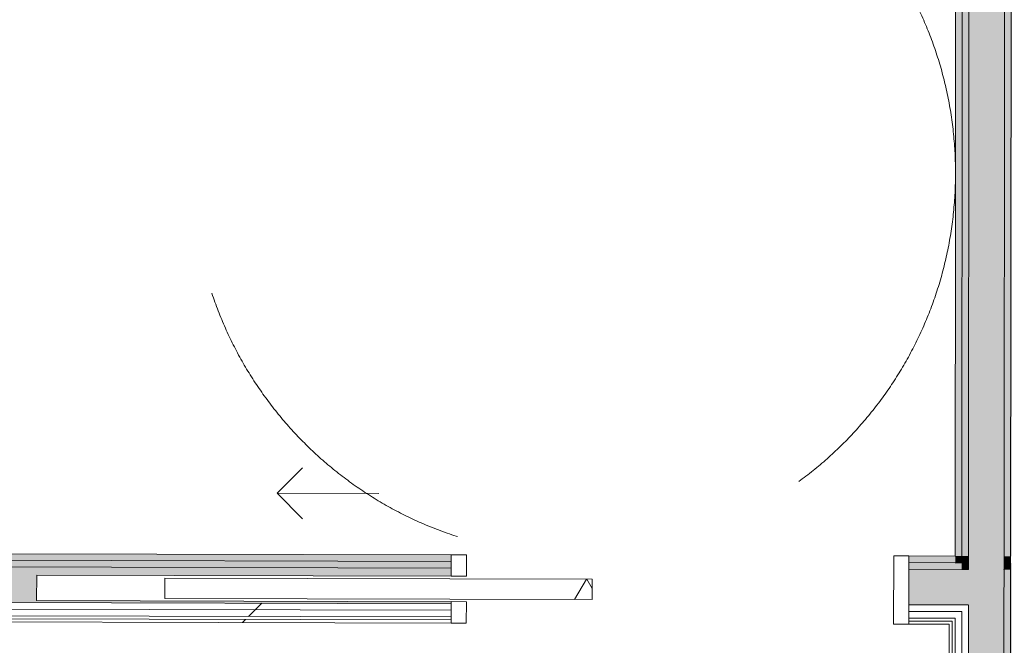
# Model space of a CAD drawing. Header units: millimetres. Extents: x -30280 to 107222, y -17460 to 4378.
# Tile 27 of 125: x -5777 to -3841, y -15495 to -14266. Entities that reach past the tile are written whole.
import ezdxf

# ---------------------------------------------------------------- set-up
doc = ezdxf.new("R2010")
doc.units = ezdxf.units.MM
doc.header["$MEASUREMENT"] = 0
doc.linetypes.add('Rayas Pequeñas', pattern=[1411.111111, 705.555556, -705.555556])
doc.linetypes.add('Wipeout_Contour', pattern=[1000, 0, -1000])
for name, color, linetype, lineweight in [('Nuevo_01 2D_Mobiliari_Pluma_Nº__101', 252, 'Continuous', 5), ('Nuevo_08_E_Envans secs_Pluma_Nº__1', 7, 'Continuous', 5), ('Nuevo_Puertas Archicad_Pluma_Nº__1', 7, 'Continuous', 5)]:
    doc.layers.add(name, color=color, linetype=linetype, lineweight=lineweight)
doc.layers.add('Nuevo_08_E_Envans secs', color=7, linetype='Continuous')
doc.layers.add('Nuevo_Puertas Archicad', color=7, linetype='Continuous')
for name, color, linetype, lineweight, true_color in [('Nuevo_08_E_Envans secs_Pluma_Nº__102', 7, 'Continuous', 5, 0xcccccc), ('Nuevo_08_E_Envans secs_Pluma_Nº__171', 171, 'Continuous', 13, 0xaaaaff), ('Nuevo_08_E_Envans secs_Pluma_Nº__177', 7, 'Continuous', 15, 0xf7e046), ('Nuevo_08_E_Envans secs_Pluma_Nº__79', 7, 'Continuous', 5, 0xaaffd5), ('Nuevo_Puertas Archicad_Pluma_Nº__3', 7, 'Continuous', 5, 0xa4a4a4)]:
    doc.layers.add(name, color=color, linetype=linetype, lineweight=lineweight, true_color=true_color)
pattern_1 = [(45, (0, 0), (-919.24, 919.24), [975, -325]), (45, (4e-13, 919.2), (-919.24, 919.24), [975, -325])]

# ---------------------------------------------------------------- blocks, each defined once
blk = doc.blocks.new('*X106')
at = {"layer": 'Nuevo_08_E_Envans secs_Pluma_Nº__102', "linetype": 'Continuous', "lineweight": 5, "true_color": 0xcccccc}
blk.add_hatch(color=254, dxfattribs=at).paths.add_polyline_path([(-3911.3, -15415.7), (-3911.3, -15415.6), (-3911.3, -15415.7)])
blk = doc.blocks.new('*X107')
at = {"layer": 'Nuevo_08_E_Envans secs_Pluma_Nº__102', "linetype": 'Continuous', "lineweight": 5, "true_color": 0xcccccc}
blk.add_hatch(color=254, dxfattribs=at).paths.add_polyline_path([(-3841.3, -15415.9), (-3841.2, -15346), (-3841.4, -15346), (-3911.3, -15415.6), (-3911.3, -15415.7)])
blk = doc.blocks.new('*X120')
at = {"layer": 'Nuevo_08_E_Envans secs_Pluma_Nº__102', "linetype": 'Continuous', "lineweight": 5, "true_color": 0xcccccc}
blk.add_hatch(color=254, dxfattribs=at).paths.add_polyline_path([(-6112.1, -15410.2), (-4928.3, -15413.1), (-4928.3, -15409.1), (-5743.3, -15407.1), (-5743.2, -15357.1), (-4928.2, -15359.1), (-4928.1, -15343.1), (-6112.1, -15340.2)])
blk = doc.blocks.new('*X121')
at = {"layer": 'Nuevo_08_E_Envans secs_Pluma_Nº__102', "linetype": 'Continuous', "lineweight": 5, "true_color": 0xcccccc}
blk.add_hatch(color=254, dxfattribs=at).paths.add_polyline_path([(-4028.1, -15345.3), (-4028.3, -15415.3), (-3911.3, -15415.6), (-3911.2, -15345.6)])
blk = doc.blocks.new('*X122')
at = {"layer": 'Nuevo_08_E_Envans secs_Pluma_Nº__102', "linetype": 'Continuous', "lineweight": 5, "true_color": 0xcccccc}
blk.add_hatch(color=254, dxfattribs=at).paths.add_polyline_path([(-3911.2, -15345.6), (-3911.3, -15415.6), (-3841.2, -15345.8)])
blk = doc.blocks.new('Puerta Corredera Empotrada 27')
at = {"layer": 'Nuevo_Puertas Archicad', "linetype": 'Continuous', "lineweight": 0, "true_color": 0xffffff}
h = blk.add_hatch(dxfattribs=at)
h.set_pattern_fill('Hormigón_en_Masa_0003', style=0, pattern_type=2)
h.set_pattern_definition([(0, (0, 0), (0, 3897), [243.8, -2006.2]), (0, (1125, 1948.6), (0, 3897), [243.8, -2006.2]), (60, (0, 0), (-3375, 1948.6), [243.8, -2006.2]), (60, (2250, 0), (-3375, 1948.6), [243.8, -2006.2]), (120, (243.7, 0), (3375, 1948.6), [243.8, -2006.2]), (120, (2493.8, 0), (3375, 1948.6), [243.8, -2006.2]), (0, (0, 375), (0, 750), [0, -750, 0, -1125]), (45, (375, 375), (-530.3, 530.3), [0, -562.5, 0, -937.5])])
h.paths.add_polyline_path([(172.8, -47), (172.8, -87), (1012.8, -87), (1012.8, -47)])
at = {"layer": 'Nuevo_Puertas Archicad_Pluma_Nº__1', "color": 7, "linetype": 'Continuous', "lineweight": 5}
for p, q in [((-420, 0), (-450, 0)), ((-450, 0), (-450, -134)), ((-450, -13), (-450, 0)), ((-450, -13), (-450, 0)), ((-420, -134), (-420, 0)), ((450, 0), (420, 0)), ((420, 0), (420, -42)), ((450, -42), (450, 0)), ((450, -13), (450, 0)), ((450, -13), (450, 0)), ((-450, -26), (-450, -13)), ((-450, -26), (-450, -13)), ((450, -26), (450, -13)), ((450, -26), (450, -13)), ((-450, -96), (-450, -26)), ((-450, -96), (-450, -26)), ((450, -42), (450, -26)), ((450, -42), (450, -26)), ((172.8, -47), (1012.8, -47)), ((172.8, -87), (172.8, -47)), ((420, -42), (450, -42)), ((1012.8, -47), (1012.8, -87)), ((-450, -109), (-450, -96)), ((-450, -109), (-450, -96)), ((1012.8, -87), (172.8, -87)), ((450, -92), (420, -92)), ((420, -92), (420, -134)), ((450, -134), (450, -92)), ((450, -96), (450, -92)), ((450, -96), (450, -92)), ((450, -109), (450, -96)), ((450, -109), (450, -96)), ((-450, -122), (-450, -109)), ((-450, -122), (-450, -109)), ((450, -122), (450, -109)), ((450, -122), (450, -109)), ((-450, -128), (-450, -122)), ((-450, -128), (-450, -122)), ((-450, -134), (-450, -128)), ((-450, -134), (-450, -128)), ((-450, -134), (-420, -134)), ((420, -134), (450, -134)), ((450, -128), (450, -122)), ((450, -128), (450, -122)), ((450, -134), (450, -128)), ((450, -134), (450, -128))]:
    blk.add_line(p, q, dxfattribs=at)
at = {"layer": 'Nuevo_Puertas Archicad_Pluma_Nº__3', "color": 253, "linetype": 'Continuous', "lineweight": 5, "true_color": 0xa4a4a4}
for p, q in [((792.8, 120), (742.8, 170)), ((592.8, 120), (792.8, 120)), ((792.8, 120), (742.8, 70))]:
    blk.add_line(p, q, dxfattribs=at)
blk = doc.blocks.new('Muro_68_3', base_point=(-3815.2, -15319.9))
at = {"layer": 'Nuevo_08_E_Envans secs_Pluma_Nº__171', "linetype": 'Continuous', "lineweight": 13, "true_color": 0xaaaaff}
h = blk.add_hatch(dxfattribs=at)
h.set_pattern_fill('Panellat_HPL_0003', color=161, style=0, pattern_type=2)
h.set_pattern_definition(pattern_1)
h.paths.add_polyline_path([(-3943.3, -15447.5), (-3949.3, -15453.5), (-3943.3, -15453.5), (-3943.3, -15447.5)])
at = {"layer": 'Nuevo_08_E_Envans secs_Pluma_Nº__177', "linetype": 'Continuous', "lineweight": 15, "true_color": 0xf7e046}
h = blk.add_hatch(dxfattribs=at)
h.set_pattern_fill('Panellat_HPL_0003', color=53, style=0, pattern_type=2)
h.set_pattern_definition(pattern_1)
h.paths.add_polyline_path([(-3924.3, -15428.6), (-3924.3, -15428.6), (-3924.3, -15428.6)])
h = blk.add_hatch(dxfattribs=at)
h.set_pattern_fill('Panellat_HPL_0003', color=53, style=0, pattern_type=2)
h.set_pattern_definition(pattern_1)
h.paths.add_polyline_path([(-3937.3, -15441.6), (-3937.3, -15441.6), (-3937.3, -15441.6)])
at = {"layer": 'Nuevo_08_E_Envans secs_Pluma_Nº__79', "linetype": 'Continuous', "lineweight": 5, "true_color": 0xaaffd5}
for points in [[(-6099.1, -15327.2), (-6099.1, -15340.2), (-4928.1, -15343.1), (-4928.1, -15330.1)], [(-6086.1, -15314.2), (-6086.1, -15327.2), (-4928.1, -15330.1), (-4928.1, -15317.1)], [(-4028.1, -15332.3), (-3937.2, -15332.6), (-3937.2, -15319.6), (-4028.1, -15319.3)], [(-4028.1, -15332.3), (-4028.1, -15345.3), (-3924.2, -15345.6), (-3924.2, -15332.6)], [(-3924.2, -15319.6), (-3937.2, -15319.6), (-3937.2, -15332.6), (-3924.2, -15332.6)], [(-3911.2, -15332.6), (-3924.2, -15332.6), (-3924.2, -15345.6), (-3911.2, -15345.6)], [(-3841.2, -15332.8), (-3841.2, -15345.8), (-3828.2, -15332.8)], [(-3841.2, -15346), (-3841.2, -15345.8), (-3841.4, -15346)], [(-3828.2, -15346), (-3828.2, -15333), (-3828.4, -15333), (-3841.2, -15345.8), (-3841.2, -15346)]]:
    blk.add_hatch(color=121, dxfattribs=at).paths.add_polyline_path(points)
at = {"layer": 'Nuevo_08_E_Envans secs_Pluma_Nº__1', "color": 7, "linetype": 'Continuous', "lineweight": 5}
for p, q in [((-6086.1, -15327.2), (-4928.1, -15330.1)), ((-4928.1, -15330.1), (-4928.1, -15317.1)), ((-4928.1, -15343.1), (-4928.1, -15330.1)), ((-4028.1, -15332.3), (-4028.1, -15319.3)), ((-4028.1, -15332.3), (-3937.2, -15332.6)), ((-4028.1, -15345.3), (-4028.1, -15332.3)), ((-3937.2, -15332.6), (-3924.2, -15332.6)), ((-3924.2, -15319.6), (-3924.2, -15332.6)), ((-3911.2, -15332.6), (-3911.2, -15345.6)), ((-3841.2, -15345.8), (-3841.2, -15332.8)), ((-6099.1, -15340.2), (-4928.1, -15343.1)), ((-4928.2, -15359.1), (-4928.1, -15343.1)), ((-4028.1, -15345.3), (-3924.2, -15345.6)), ((-3924.2, -15345.6), (-3911.2, -15345.6)), ((-3841.2, -15346), (-3841.4, -15346)), ((-3841.3, -15415.9), (-3841.2, -15346)), ((-4928.2, -15359.1), (-5743.2, -15357.1))]:
    blk.add_line(p, q, dxfattribs=at)
at = {"layer": 'Nuevo_08_E_Envans secs_Pluma_Nº__1', "color": 7, "linetype": 'Continuous', "lineweight": 5, "flags": 128}
for points in [[(-4928.1, -15317.1), (-6086.1, -15314.2)], [(-3937.2, -15319.6), (-4028.1, -15319.3)]]:
    blk.add_lwpolyline(points, dxfattribs=at)
at = {"layer": 'Nuevo_08_E_Envans secs_Pluma_Nº__1', "color": 7, "linetype": 'Continuous', "lineweight": 5}
blk.add_point((-3841.2, -15345.8), dxfattribs=at)
at = {"layer": 'Nuevo_08_E_Envans secs', "color": 7, "lineweight": 20}
blk.add_blockref('*X106', (0, 0), dxfattribs=at)
at = {"color": 254, "linetype": 'Wipeout_Contour', "lineweight": 0, "ltscale": 65791.164585}
blk.add_wipeout([(-6300.5, -15447.7), (-4928.4, -15451.1), (-4928.4, -15445.1), (-6300.5, -15441.7)], dxfattribs=at).dxf.layer = 'Nuevo_08_E_Envans secs'
at = {"layer": 'Nuevo_08_E_Envans secs_Pluma_Nº__171', "linetype": 'Continuous', "lineweight": 13, "true_color": 0xaaaaff}
h = blk.add_hatch(dxfattribs=at)
h.set_pattern_fill('Panellat_HPL_0003', color=161, style=0, pattern_type=2)
h.set_pattern_definition(pattern_1)
h.paths.add_polyline_path([(-6300.5, -15447.7), (-4928.4, -15451.1), (-4928.4, -15445.1), (-6300.5, -15441.7)])
at = {"color": 254, "linetype": 'Wipeout_Contour', "lineweight": 0, "ltscale": 79644.086627}
blk.add_wipeout([(-3924.3, -15441.6), (-3924.3, -15428.6), (-3924.3, -15428.6), (-3937.3, -15441.6), (-3937.3, -15441.6)], dxfattribs=at).dxf.layer = 'Nuevo_08_E_Envans secs'
at = {"color": 254, "linetype": 'Wipeout_Contour', "lineweight": 0, "ltscale": 63828.270953}
blk.add_wipeout([(-4028.4, -15453.3), (-3949.3, -15453.5), (-3949.3, -15447.5), (-4028.4, -15447.3)], dxfattribs=at).dxf.layer = 'Nuevo_08_E_Envans secs'
at = {"layer": 'Nuevo_08_E_Envans secs_Pluma_Nº__171', "linetype": 'Continuous', "lineweight": 13, "true_color": 0xaaaaff}
h = blk.add_hatch(dxfattribs=at)
h.set_pattern_fill('Panellat_HPL_0003', color=161, style=0, pattern_type=2)
h.set_pattern_definition(pattern_1)
h.paths.add_polyline_path([(-4028.4, -15453.3), (-3949.3, -15453.5), (-3949.3, -15447.5), (-4028.4, -15447.3)])
at = {"layer": 'Nuevo_08_E_Envans secs_Pluma_Nº__177', "linetype": 'Continuous', "lineweight": 15, "true_color": 0xf7e046}
h = blk.add_hatch(dxfattribs=at)
h.set_pattern_fill('Panellat_HPL_0003', color=53, style=0, pattern_type=2)
h.set_pattern_definition(pattern_1)
h.paths.add_polyline_path([(-3924.3, -15441.6), (-3924.3, -15428.6), (-3924.3, -15428.6), (-3937.3, -15441.6), (-3937.3, -15441.6)])
at = {"color": 254, "linetype": 'Wipeout_Contour', "lineweight": 0, "ltscale": 65732.874913}
blk.add_wipeout([(-6300.5, -15435.7), (-4928.4, -15439.1), (-4928.3, -15426.1), (-6300.5, -15422.7)], dxfattribs=at).dxf.layer = 'Nuevo_08_E_Envans secs'
at = {"layer": 'Nuevo_08_E_Envans secs_Pluma_Nº__177', "linetype": 'Continuous', "lineweight": 15, "true_color": 0xf7e046}
h = blk.add_hatch(dxfattribs=at)
h.set_pattern_fill('Panellat_HPL_0003', color=53, style=0, pattern_type=2)
h.set_pattern_definition(pattern_1)
h.paths.add_polyline_path([(-6300.5, -15435.7), (-4928.4, -15439.1), (-4928.3, -15426.1), (-6300.5, -15422.7)])
at = {"layer": 'Nuevo_08_E_Envans secs_Pluma_Nº__1', "color": 7, "linetype": 'Continuous', "lineweight": 5}
for p, q in [((-6300.5, -15441.7), (-4928.4, -15445.1)), ((-4928.4, -15445.1), (-4928.4, -15439.1)), ((-4928.4, -15451.1), (-4928.4, -15445.1))]:
    blk.add_line(p, q, dxfattribs=at)
at = {"layer": 'Nuevo_08_E_Envans secs_Pluma_Nº__1', "color": 7, "linetype": 'Continuous', "lineweight": 5, "flags": 128}
blk.add_lwpolyline([(-6300.5, -15447.7), (-4928.4, -15451.1)], dxfattribs=at)
at = {"color": 254, "linetype": 'Wipeout_Contour', "lineweight": 0, "ltscale": 79565.309459}
blk.add_wipeout([(-3911.3, -15428.7), (-3911.3, -15415.7), (-3911.3, -15415.7), (-3924.3, -15428.6), (-3924.3, -15428.6)], dxfattribs=at).dxf.layer = 'Nuevo_08_E_Envans secs'
at = {"color": 254, "linetype": 'Wipeout_Contour', "lineweight": 0, "ltscale": 47836.849993}
blk.add_wipeout([(-3949.3, -15447.5), (-3949.3, -15453.5), (-3943.3, -15447.5)], dxfattribs=at).dxf.layer = 'Nuevo_08_E_Envans secs'
at = {"layer": 'Nuevo_08_E_Envans secs_Pluma_Nº__171', "linetype": 'Continuous', "lineweight": 13, "true_color": 0xaaaaff}
h = blk.add_hatch(dxfattribs=at)
h.set_pattern_fill('Panellat_HPL_0003', color=161, style=0, pattern_type=2)
h.set_pattern_definition(pattern_1)
h.paths.add_polyline_path([(-3949.3, -15447.5), (-3949.3, -15453.5), (-3943.3, -15447.5)])
at = {"layer": 'Nuevo_08_E_Envans secs_Pluma_Nº__177', "linetype": 'Continuous', "lineweight": 15, "true_color": 0xf7e046}
h = blk.add_hatch(dxfattribs=at)
h.set_pattern_fill('Panellat_HPL_0003', color=53, style=0, pattern_type=2)
h.set_pattern_definition(pattern_1)
h.paths.add_polyline_path([(-3911.3, -15428.7), (-3911.3, -15415.7), (-3911.3, -15415.7), (-3924.3, -15428.6), (-3924.3, -15428.6)])
at = {"layer": 'Nuevo_08_E_Envans secs_Pluma_Nº__1', "color": 7, "linetype": 'Continuous', "lineweight": 5, "flags": 128}
blk.add_lwpolyline([(-4028.4, -15453.3), (-3949.3, -15453.5)], dxfattribs=at)
at = {"layer": 'Nuevo_08_E_Envans secs', "color": 7, "lineweight": 20}
blk.add_blockref('*X107', (0, 0), dxfattribs=at)
at = {"color": 254, "linetype": 'Wipeout_Contour', "lineweight": 0, "ltscale": 65683.995114}
blk.add_wipeout([(-6300.5, -15422.7), (-4928.3, -15426.1), (-4928.3, -15413.1), (-6300.4, -15409.7)], dxfattribs=at).dxf.layer = 'Nuevo_08_E_Envans secs'
at = {"layer": 'Nuevo_08_E_Envans secs_Pluma_Nº__177', "linetype": 'Continuous', "lineweight": 15, "true_color": 0xf7e046}
h = blk.add_hatch(dxfattribs=at)
h.set_pattern_fill('Panellat_HPL_0003', color=53, style=0, pattern_type=2)
h.set_pattern_definition(pattern_1)
h.paths.add_polyline_path([(-6300.5, -15422.7), (-4928.3, -15426.1), (-4928.3, -15413.1), (-6300.4, -15409.7)])
at = {"layer": 'Nuevo_08_E_Envans secs_Pluma_Nº__1', "color": 7, "linetype": 'Continuous', "lineweight": 5}
for p, q in [((-5743.2, -15357.1), (-5743.3, -15407.1)), ((-6112.1, -15410.2), (-4928.3, -15413.1)), ((-5743.3, -15407.1), (-4928.3, -15409.1)), ((-4928.3, -15413.1), (-4928.3, -15409.1)), ((-6300.5, -15422.7), (-4928.3, -15426.1)), ((-4928.4, -15439.1), (-4928.3, -15426.1)), ((-4928.3, -15426.1), (-4928.3, -15413.1)), ((-6300.5, -15435.7), (-4928.4, -15439.1))]:
    blk.add_line(p, q, dxfattribs=at)
at = {"layer": 'Nuevo_08_E_Envans secs', "color": 7, "lineweight": 20}
blk.add_blockref('*X120', (0, 0), dxfattribs=at)
at = {"color": 254, "linetype": 'Wipeout_Contour', "lineweight": 0, "ltscale": 63762.333134}
blk.add_wipeout([(-4028.4, -15441.3), (-3937.3, -15441.6), (-3937.3, -15428.6), (-4028.3, -15428.3)], dxfattribs=at).dxf.layer = 'Nuevo_08_E_Envans secs'
at = {"layer": 'Nuevo_08_E_Envans secs_Pluma_Nº__177', "linetype": 'Continuous', "lineweight": 15, "true_color": 0xf7e046}
h = blk.add_hatch(dxfattribs=at)
h.set_pattern_fill('Panellat_HPL_0003', color=53, style=0, pattern_type=2)
h.set_pattern_definition(pattern_1)
h.paths.add_polyline_path([(-4028.4, -15441.3), (-3937.3, -15441.6), (-3937.3, -15428.6), (-4028.3, -15428.3)])
at = {"layer": 'Nuevo_08_E_Envans secs_Pluma_Nº__1', "color": 7, "linetype": 'Continuous', "lineweight": 5}
for p, q in [((-4028.4, -15447.3), (-4028.4, -15441.3)), ((-4028.4, -15453.3), (-4028.4, -15447.3))]:
    blk.add_line(p, q, dxfattribs=at)
at = {"color": 254, "linetype": 'Wipeout_Contour', "lineweight": 0, "ltscale": 47777.867189}
blk.add_wipeout([(-3937.3, -15428.6), (-3937.3, -15441.6), (-3924.3, -15428.6)], dxfattribs=at).dxf.layer = 'Nuevo_08_E_Envans secs'
at = {"layer": 'Nuevo_08_E_Envans secs_Pluma_Nº__177', "linetype": 'Continuous', "lineweight": 15, "true_color": 0xf7e046}
h = blk.add_hatch(dxfattribs=at)
h.set_pattern_fill('Panellat_HPL_0003', color=53, style=0, pattern_type=2)
h.set_pattern_definition(pattern_1)
h.paths.add_polyline_path([(-3937.3, -15428.6), (-3937.3, -15441.6), (-3924.3, -15428.6)])
at = {"layer": 'Nuevo_08_E_Envans secs_Pluma_Nº__1', "color": 7, "linetype": 'Continuous', "lineweight": 5}
for p, q in [((-4028.4, -15441.3), (-3937.3, -15441.6)), ((-4028.4, -15447.3), (-3943.3, -15447.5)), ((-3943.3, -15447.5), (-3943.3, -15447.5)), ((-3943.3, -15453.5), (-3943.3, -15447.5)), ((-3937.3, -15441.6), (-3937.3, -15441.6)), ((-3937.3, -15447.6), (-3937.3, -15441.6))]:
    blk.add_line(p, q, dxfattribs=at)
at = {"color": 254, "linetype": 'Wipeout_Contour', "lineweight": 0, "ltscale": 63705.603437}
blk.add_wipeout([(-4028.3, -15428.3), (-3924.3, -15428.6), (-3924.3, -15415.6), (-4028.3, -15415.3)], dxfattribs=at).dxf.layer = 'Nuevo_08_E_Envans secs'
at = {"layer": 'Nuevo_08_E_Envans secs_Pluma_Nº__177', "linetype": 'Continuous', "lineweight": 15, "true_color": 0xf7e046}
h = blk.add_hatch(dxfattribs=at)
h.set_pattern_fill('Panellat_HPL_0003', color=53, style=0, pattern_type=2)
h.set_pattern_definition(pattern_1)
h.paths.add_polyline_path([(-4028.3, -15428.3), (-3924.3, -15428.6), (-3924.3, -15415.6), (-4028.3, -15415.3)])
at = {"layer": 'Nuevo_08_E_Envans secs_Pluma_Nº__1', "color": 7, "linetype": 'Continuous', "lineweight": 5}
for p, q in [((-4028.3, -15415.3), (-4028.1, -15345.3)), ((-4028.4, -15441.3), (-4028.3, -15428.3)), ((-4028.3, -15428.3), (-4028.3, -15415.3))]:
    blk.add_line(p, q, dxfattribs=at)
at = {"layer": 'Nuevo_Puertas Archicad', "color": 253, "linetype": 'Continuous', "lineweight": 5, "true_color": 0xa4a4a6, "xscale": -1, "zscale": 1000, "rotation": 359.8580098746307}
blk.add_blockref('Puerta Corredera Empotrada 27', (-4478.1, -15318.2), dxfattribs=at)
at = {"color": 254, "linetype": 'Wipeout_Contour', "lineweight": 0, "ltscale": 47730.53912}
blk.add_wipeout([(-3924.3, -15415.6), (-3924.3, -15428.6), (-3911.3, -15415.6)], dxfattribs=at).dxf.layer = 'Nuevo_08_E_Envans secs'
at = {"layer": 'Nuevo_08_E_Envans secs_Pluma_Nº__177', "linetype": 'Continuous', "lineweight": 15, "true_color": 0xf7e046}
h = blk.add_hatch(dxfattribs=at)
h.set_pattern_fill('Panellat_HPL_0003', color=53, style=0, pattern_type=2)
h.set_pattern_definition(pattern_1)
h.paths.add_polyline_path([(-3924.3, -15415.6), (-3924.3, -15428.6), (-3911.3, -15415.6)])
at = {"layer": 'Nuevo_08_E_Envans secs_Pluma_Nº__1', "color": 7, "linetype": 'Continuous', "lineweight": 5}
for p, q in [((-4028.3, -15415.3), (-3911.3, -15415.6)), ((-4028.3, -15428.3), (-3924.3, -15428.6)), ((-3924.3, -15428.6), (-3924.3, -15428.6)), ((-3911.3, -15415.7), (-3911.3, -15415.7)), ((-3911.3, -15428.7), (-3911.3, -15415.7))]:
    blk.add_line(p, q, dxfattribs=at)
at = {"layer": 'Nuevo_08_E_Envans secs', "color": 7, "lineweight": 20}
for name in ['*X121', '*X122']:
    blk.add_blockref(name, (0, 0), dxfattribs=at)
blk = doc.blocks.new('*X219')
at = {"layer": 'Nuevo_08_E_Envans secs_Pluma_Nº__102', "linetype": 'Continuous', "lineweight": 5, "true_color": 0xcccccc}
blk.add_hatch(color=254, dxfattribs=at).paths.add_polyline_path([(-3912.4, -16950), (-3842.4, -16950), (-3842.4, -16914.1), (-3912.4, -16914.1)])
blk = doc.blocks.new('*X220')
at = {"layer": 'Nuevo_08_E_Envans secs_Pluma_Nº__102', "linetype": 'Continuous', "lineweight": 5, "true_color": 0xcccccc}
blk.add_hatch(color=254, dxfattribs=at).paths.add_polyline_path([(-3911.7, -16014.1), (-3841.7, -16014.1), (-3841.3, -15415.9), (-3911.3, -15415.7)])
blk = doc.blocks.new('Puerta 27_10')
at = {"layer": 'Nuevo_Puertas Archicad_Pluma_Nº__1', "color": 7, "linetype": 'Continuous', "lineweight": 5}
for p, q in [((382, 0), (382, 844)), ((382, 844), (422, 844)), ((422, 844), (422, 0)), ((-472, 0), (-472, 19)), ((-472, 19), (-422, 19)), ((-422, 0), (-472, 0)), ((-450, 0), (-472, 0)), ((-450, 0), (-472, 0)), ((-422, 0), (-450, 0)), ((-450, 0), (-450, -134)), ((-450, 0), (-450, -6)), ((-450, 0), (-450, -6)), ((-422, 19), (-422, 0)), ((-422, -40), (-422, 0)), ((422, 0), (382, 0)), ((422, 19), (472, 19)), ((422, 0), (422, 19)), ((472, 0), (422, 0)), ((450, 0), (422, 0)), ((422, 0), (422, -40)), ((450, -134), (450, 0)), ((450, 0), (450, -6)), ((450, 0), (450, -6)), ((450, 0), (472, 0)), ((450, 0), (472, 0)), ((472, 19), (472, 0)), ((-450, -6), (-450, -12)), ((-450, -6), (-450, -12)), ((-450, -12), (-450, -25)), ((-450, -12), (-450, -25)), ((450, -6), (450, -12)), ((450, -6), (450, -12)), ((450, -12), (450, -25)), ((450, -12), (450, -25)), ((-450, -25), (-450, -38)), ((-450, -25), (-450, -38)), ((-450, -38), (-450, -108)), ((-450, -38), (-450, -108)), ((450, -25), (450, -38)), ((450, -25), (450, -38)), ((450, -38), (450, -108)), ((450, -38), (450, -108)), ((-410, -40), (-422, -40)), ((-410, -134), (-410, -40)), ((422, -40), (410, -40)), ((410, -40), (410, -134)), ((-450, -108), (-450, -121)), ((-450, -108), (-450, -121)), ((450, -108), (450, -121)), ((450, -108), (450, -121)), ((-472, -153), (-472, -134)), ((-472, -134), (-422, -134)), ((-450, -134), (-472, -134)), ((-450, -134), (-472, -134)), ((-450, -121), (-450, -134)), ((-450, -121), (-450, -134)), ((-450, -134), (-410, -134)), ((-422, -134), (-422, -153)), ((410, -134), (450, -134)), ((422, -134), (472, -134)), ((422, -153), (422, -134)), ((450, -121), (450, -134)), ((450, -121), (450, -134)), ((450, -134), (472, -134)), ((450, -134), (472, -134)), ((472, -134), (472, -153)), ((-422, -153), (-472, -153)), ((472, -153), (422, -153))]:
    blk.add_line(p, q, dxfattribs=at)
at = {"layer": 'Nuevo_Puertas Archicad_Pluma_Nº__3', "color": 253, "linetype": 'Continuous', "lineweight": 5, "true_color": 0xa4a4a4}
blk.add_arc((422, 0), 844, 90, 180, dxfattribs=at)
blk = doc.blocks.new('Muro_81_3', base_point=(-3816.5, -17084))
at = {"layer": 'Nuevo_08_E_Envans secs_Pluma_Nº__79', "linetype": 'Continuous', "lineweight": 5, "true_color": 0xaaffd5}
for points in [[(-3815.2, -15320.1), (-3815.2, -15319.9), (-3815.4, -15320.1)], [(-3841.7, -16014.1), (-3828.7, -16014.1), (-3828.2, -15346), (-3841.2, -15346)], [(-3828.7, -16014.1), (-3815.7, -16014.1), (-3815.2, -15333.1), (-3828.2, -15333)], [(-3842.4, -16950), (-3829.4, -16950), (-3829.4, -16914.1), (-3842.4, -16914.1)], [(-3829.4, -16914.1), (-3829.4, -16950), (-3816.4, -16950), (-3816.4, -16914.1)], [(-3829.4, -16950), (-3842.4, -16950), (-3842.4, -16963), (-3829.4, -16963)]]:
    blk.add_hatch(color=121, dxfattribs=at).paths.add_polyline_path(points)
at = {"layer": 'Nuevo_08_E_Envans secs_Pluma_Nº__1', "color": 7, "linetype": 'Continuous', "lineweight": 5}
for p, q in [((-3841.3, -15415.9), (-3841.2, -15346)), ((-3828.2, -15333), (-3828.7, -16014.1)), ((-3841.3, -15415.9), (-3841.7, -16014.1)), ((-3815.7, -16014.1), (-3815.7, -15992.1)), ((-3841.7, -16014.1), (-3828.7, -16014.1)), ((-3828.7, -16014.1), (-3815.7, -16014.1)), ((-3842.4, -16914.1), (-3842.4, -16950)), ((-3842.4, -16914.1), (-3829.4, -16914.1)), ((-3829.4, -16914.1), (-3829.4, -16950)), ((-3829.4, -16914.1), (-3816.4, -16914.1)), ((-3816.4, -16914.1), (-3816.4, -16936.1)), ((-3829.4, -16963), (-3829.4, -16950))]:
    blk.add_line(p, q, dxfattribs=at)
at = {"layer": 'Nuevo_08_E_Envans secs_Pluma_Nº__1', "color": 7, "linetype": 'Continuous', "lineweight": 5, "flags": 128}
for points in [[(-3815.7, -16014.1), (-3815.2, -15332.9)], [(-3816.4, -16950), (-3816.4, -16914.1)]]:
    blk.add_lwpolyline(points, dxfattribs=at)
at = {"color": 254, "linetype": 'Wipeout_Contour', "lineweight": 0, "ltscale": 64885.329383}
blk.add_wipeout([(-3949.3, -15453.5), (-3949.7, -16014), (-3943.7, -16014), (-3943.3, -15453.5)], dxfattribs=at).dxf.layer = 'Nuevo_08_E_Envans secs'
at = {"color": 254, "linetype": 'Wipeout_Contour', "lineweight": 0, "ltscale": 69544.224484}
blk.add_wipeout([(-3950.4, -16950), (-3944.4, -16950), (-3944.4, -16914), (-3950.4, -16914)], dxfattribs=at).dxf.layer = 'Nuevo_08_E_Envans secs'
at = {"layer": 'Nuevo_08_E_Envans secs_Pluma_Nº__171', "linetype": 'Continuous', "lineweight": 13, "true_color": 0xaaaaff}
h = blk.add_hatch(dxfattribs=at)
h.set_pattern_fill('Panellat_HPL_0003', color=161, style=0, pattern_type=2)
h.set_pattern_definition(pattern_1)
h.paths.add_polyline_path([(-3949.3, -15453.5), (-3949.7, -16014), (-3943.7, -16014), (-3943.3, -15453.5)])
h = blk.add_hatch(dxfattribs=at)
h.set_pattern_fill('Panellat_HPL_0003', color=161, style=0, pattern_type=2)
h.set_pattern_definition(pattern_1)
h.paths.add_polyline_path([(-3950.4, -16950), (-3944.4, -16950), (-3944.4, -16914), (-3950.4, -16914)])
at = {"layer": 'Nuevo_08_E_Envans secs_Pluma_Nº__1', "color": 7, "linetype": 'Continuous', "lineweight": 5}
for p, q in [((-3949.7, -16014), (-3949.7, -15992)), ((-3950.4, -16914), (-3950.4, -16936))]:
    blk.add_line(p, q, dxfattribs=at)
at = {"layer": 'Nuevo_08_E_Envans secs_Pluma_Nº__1', "color": 7, "linetype": 'Continuous', "lineweight": 5, "flags": 128}
for points in [[(-3949.3, -15453.5), (-3949.7, -16014)], [(-3950.4, -16914), (-3950.4, -16950)]]:
    blk.add_lwpolyline(points, dxfattribs=at)
at = {"color": 254, "linetype": 'Wipeout_Contour', "lineweight": 0, "ltscale": 64847.1463}
blk.add_wipeout([(-3937.7, -16014.1), (-3924.7, -16014.1), (-3924.3, -15441.6), (-3937.3, -15441.6)], dxfattribs=at).dxf.layer = 'Nuevo_08_E_Envans secs'
at = {"color": 254, "linetype": 'Wipeout_Contour', "lineweight": 0, "ltscale": 69530.199958}
blk.add_wipeout([(-3938.4, -16950), (-3925.4, -16950), (-3925.4, -16914.1), (-3938.4, -16914.1)], dxfattribs=at).dxf.layer = 'Nuevo_08_E_Envans secs'
at = {"layer": 'Nuevo_08_E_Envans secs_Pluma_Nº__177', "linetype": 'Continuous', "lineweight": 15, "true_color": 0xf7e046}
h = blk.add_hatch(dxfattribs=at)
h.set_pattern_fill('Panellat_HPL_0003', color=53, style=0, pattern_type=2)
h.set_pattern_definition(pattern_1)
h.paths.add_polyline_path([(-3937.7, -16014.1), (-3924.7, -16014.1), (-3924.3, -15441.6), (-3937.3, -15441.6)])
h = blk.add_hatch(dxfattribs=at)
h.set_pattern_fill('Panellat_HPL_0003', color=53, style=0, pattern_type=2)
h.set_pattern_definition(pattern_1)
h.paths.add_polyline_path([(-3938.4, -16950), (-3925.4, -16950), (-3925.4, -16914.1), (-3938.4, -16914.1)])
at = {"layer": 'Nuevo_08_E_Envans secs_Pluma_Nº__1', "color": 7, "linetype": 'Continuous', "lineweight": 5}
for p, q in [((-3943.3, -15453.5), (-3943.3, -15447.5)), ((-3937.3, -15447.6), (-3937.7, -16014.1)), ((-3937.3, -15447.6), (-3937.3, -15441.6)), ((-3943.3, -15453.5), (-3943.7, -16014)), ((-3949.7, -16014), (-3943.7, -16014)), ((-3943.7, -16014), (-3937.7, -16014.1)), ((-3950.4, -16914), (-3944.4, -16914)), ((-3944.4, -16914), (-3944.4, -16950)), ((-3944.4, -16914), (-3938.4, -16914.1)), ((-3938.4, -16914.1), (-3938.4, -16950))]:
    blk.add_line(p, q, dxfattribs=at)
at = {"layer": 'Nuevo_08_E_Envans secs_Pluma_Nº__1', "color": 7, "linetype": 'Continuous', "lineweight": 5, "flags": 128}
blk.add_lwpolyline([(-3950.4, -16950), (-3944.4, -16950)], dxfattribs=at)
at = {"color": 254, "linetype": 'Wipeout_Contour', "lineweight": 0, "ltscale": 64809.472549}
blk.add_wipeout([(-3924.7, -16014.1), (-3911.7, -16014.1), (-3911.3, -15428.7), (-3924.3, -15428.6)], dxfattribs=at).dxf.layer = 'Nuevo_08_E_Envans secs'
at = {"color": 254, "linetype": 'Wipeout_Contour', "lineweight": 0, "ltscale": 69518.474868}
blk.add_wipeout([(-3925.4, -16950), (-3912.4, -16950), (-3912.4, -16914.1), (-3925.4, -16914.1)], dxfattribs=at).dxf.layer = 'Nuevo_08_E_Envans secs'
at = {"layer": 'Nuevo_08_E_Envans secs_Pluma_Nº__177', "linetype": 'Continuous', "lineweight": 15, "true_color": 0xf7e046}
h = blk.add_hatch(dxfattribs=at)
h.set_pattern_fill('Panellat_HPL_0003', color=53, style=0, pattern_type=2)
h.set_pattern_definition(pattern_1)
h.paths.add_polyline_path([(-3924.7, -16014.1), (-3911.7, -16014.1), (-3911.3, -15428.7), (-3924.3, -15428.6)])
h = blk.add_hatch(dxfattribs=at)
h.set_pattern_fill('Panellat_HPL_0003', color=53, style=0, pattern_type=2)
h.set_pattern_definition(pattern_1)
h.paths.add_polyline_path([(-3925.4, -16950), (-3912.4, -16950), (-3912.4, -16914.1), (-3925.4, -16914.1)])
at = {"layer": 'Nuevo_08_E_Envans secs_Pluma_Nº__1', "color": 7, "linetype": 'Continuous', "lineweight": 5}
for p, q in [((-3924.3, -15428.6), (-3924.7, -16014.1)), ((-3911.3, -15428.7), (-3911.7, -16014.1)), ((-3911.3, -15428.7), (-3911.3, -15415.7)), ((-3937.7, -16014.1), (-3924.7, -16014.1)), ((-3924.7, -16014.1), (-3911.7, -16014.1)), ((-3911.7, -16014.1), (-3841.7, -16014.1)), ((-3938.4, -16914.1), (-3925.4, -16914.1)), ((-3925.4, -16914.1), (-3925.4, -16950)), ((-3925.4, -16914.1), (-3912.4, -16914.1)), ((-3912.4, -16914.1), (-3912.4, -16950)), ((-3912.4, -16914.1), (-3842.4, -16914.1))]:
    blk.add_line(p, q, dxfattribs=at)
at = {"layer": 'Nuevo_08_E_Envans secs', "color": 7, "lineweight": 20}
for name in ['*X220', '*X219']:
    blk.add_blockref(name, (0, 0), dxfattribs=at)
at = {"layer": 'Nuevo_Puertas Archicad', "color": 253, "linetype": 'Continuous', "lineweight": 5, "true_color": 0xa4a4a6, "xscale": -1, "zscale": 1000, "rotation": 89.95765571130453}
blk.add_blockref('Puerta 27_10', (-3950, -16464), dxfattribs=at)
blk = doc.blocks.new('*X455')
at = {"layer": 'Nuevo_08_E_Envans secs_Pluma_Nº__102', "linetype": 'Continuous', "lineweight": 5, "true_color": 0xcccccc}
blk.add_hatch(color=254, dxfattribs=at).paths.add_polyline_path([(-3841.2, -15332.8), (-3911.2, -15332.6), (-3911.2, -15345.6), (-3841.2, -15345.8)])
blk = doc.blocks.new('*X456')
at = {"layer": 'Nuevo_08_E_Envans secs_Pluma_Nº__102', "linetype": 'Continuous', "lineweight": 5, "true_color": 0xcccccc}
blk.add_hatch(color=254, dxfattribs=at).paths.add_polyline_path([(-3841.2, -15319.8), (-3911.2, -15319.6), (-3911.2, -15332.6), (-3841.2, -15332.8)])
blk = doc.blocks.new('*X457')
at = {"layer": 'Nuevo_08_E_Envans secs_Pluma_Nº__102', "linetype": 'Continuous', "lineweight": 5, "true_color": 0xcccccc}
blk.add_hatch(color=254, dxfattribs=at).paths.add_polyline_path([(-3910.1, -13795.6), (-3840.1, -13795.6), (-3840.1, -13782.6), (-3910.1, -13782.6)])
blk = doc.blocks.new('*X458')
at = {"layer": 'Nuevo_08_E_Envans secs_Pluma_Nº__102', "linetype": 'Continuous', "lineweight": 5, "true_color": 0xcccccc}
blk.add_hatch(color=254, dxfattribs=at).paths.add_polyline_path([(-3910.1, -13808.6), (-3840.1, -13808.6), (-3840.1, -13795.6), (-3910.1, -13795.6)])
blk = doc.blocks.new('*X459')
at = {"layer": 'Nuevo_08_E_Envans secs_Pluma_Nº__102', "linetype": 'Continuous', "lineweight": 5, "true_color": 0xcccccc}
blk.add_hatch(color=254, dxfattribs=at).paths.add_polyline_path([(-3841.2, -15319.8), (-3840.1, -13808.6), (-3910.1, -13808.6), (-3911.2, -15319.6)])
blk = doc.blocks.new('Muro_128_3', base_point=(-3937.2, -15319.6))
at = {"layer": 'Nuevo_08_E_Envans secs_Pluma_Nº__79', "linetype": 'Continuous', "lineweight": 5, "true_color": 0xaaffd5}
for points in [[(-3923.1, -13808.6), (-3910.1, -13808.6), (-3910.1, -13795.6), (-3923.1, -13795.6)], [(-3840.1, -13808.6), (-3827.1, -13808.6), (-3827.1, -13795.6), (-3840.1, -13795.6)], [(-3924.2, -15319.6), (-3923.1, -13808.6), (-3936.1, -13808.6), (-3937.2, -15319.6)], [(-3911.2, -15319.6), (-3910.1, -13808.6), (-3923.1, -13808.6), (-3924.2, -15319.6)], [(-3828.2, -15319.8), (-3827.1, -13808.6), (-3840.1, -13808.6), (-3841.2, -15319.8)], [(-3815.2, -15319.9), (-3814.1, -13808.6), (-3827.1, -13808.6), (-3828.2, -15319.8)], [(-3911.2, -15319.6), (-3924.2, -15319.6), (-3924.2, -15332.6), (-3911.2, -15332.6)], [(-3828.2, -15319.8), (-3841.2, -15319.8), (-3841.2, -15332.8), (-3828.2, -15332.8)]]:
    blk.add_hatch(color=121, dxfattribs=at).paths.add_polyline_path(points)
at = {"layer": 'Nuevo_08_E_Envans secs_Pluma_Nº__1', "color": 7, "linetype": 'Continuous', "lineweight": 5}
for p, q in [((-3910.1, -13782.6), (-3910.1, -13795.6)), ((-3840.1, -13795.6), (-3840.1, -13782.6)), ((-3923.1, -13795.6), (-3923.1, -13808.6)), ((-3910.1, -13795.6), (-3910.1, -13808.6)), ((-3840.1, -13808.6), (-3840.1, -13795.6)), ((-3827.1, -13808.6), (-3827.1, -13795.6)), ((-3924.2, -15319.6), (-3923.1, -13808.6)), ((-3911.2, -15319.6), (-3910.1, -13808.6)), ((-3841.2, -15319.8), (-3840.1, -13808.6)), ((-3828.2, -15319.8), (-3827.1, -13808.6)), ((-3924.2, -15319.6), (-3924.2, -15332.6)), ((-3911.2, -15319.6), (-3911.2, -15332.6)), ((-3911.2, -15332.6), (-3911.2, -15345.6)), ((-3841.2, -15332.8), (-3841.2, -15319.8)), ((-3841.2, -15345.8), (-3841.2, -15332.8)), ((-3828.2, -15332.8), (-3828.2, -15319.8))]:
    blk.add_line(p, q, dxfattribs=at)
at = {"layer": 'Nuevo_08_E_Envans secs_Pluma_Nº__1', "color": 7, "linetype": 'Continuous', "lineweight": 5, "flags": 128}
for points in [[(-3936.1, -13808.6), (-3937.2, -15319.6)], [(-3815.2, -15319.9), (-3814.1, -13808.6)]]:
    blk.add_lwpolyline(points, dxfattribs=at)
at = {"layer": 'Nuevo_08_E_Envans secs', "color": 7, "lineweight": 20}
for name in ['*X457', '*X458', '*X459', '*X456', '*X455']:
    blk.add_blockref(name, (0, 0), dxfattribs=at)

msp = doc.modelspace()

# ---------------------------------------------------------------- block references
at = {"layer": 'Nuevo_08_E_Envans secs', "color": 7, "lineweight": 20}
msp.add_blockref('Muro_68_3', (-3815.2, -15319.9), dxfattribs=at)

# ---------------------------------------------------------------- next in the draw order: block references
msp.add_blockref('Muro_81_3', (-3816.5, -17084), dxfattribs=at)

# ---------------------------------------------------------------- next in the draw order: linework, layer by layer
at = {"layer": 'Nuevo_01 2D_Mobiliari_Pluma_Nº__101', "color": 252, "linetype": 'Rayas Pequeñas', "lineweight": 5}
msp.add_circle((-4686.6, -14567), 750, dxfattribs=at)

# ---------------------------------------------------------------- next in the draw order: block references
at = {"layer": 'Nuevo_08_E_Envans secs', "color": 7, "lineweight": 20}
msp.add_blockref('Muro_128_3', (-3937.2, -15319.6), dxfattribs=at)

doc.saveas('drawing.dxf')
